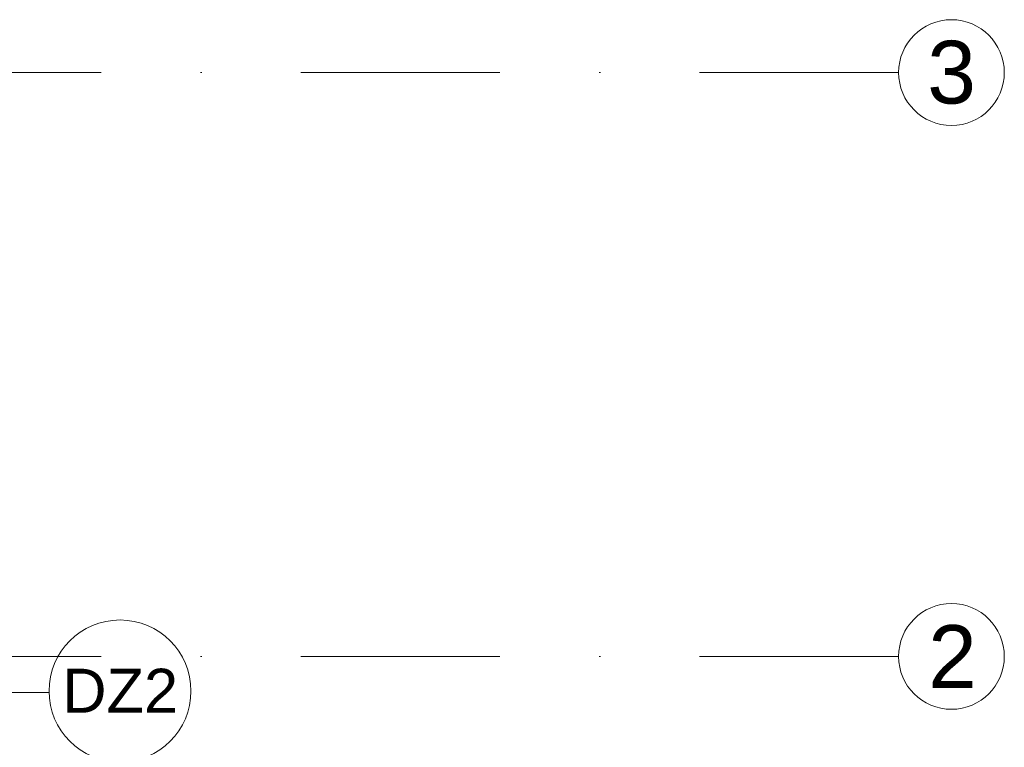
# Model space of a CAD drawing. Header units: metres. Extents: x 10441 to 19716, y -6570 to 1447.
# Tile 47 of 50: x 18159 to 18473, y -3837 to -3605. Entities that reach past the tile are written whole.
import ezdxf
from ezdxf.enums import TextEntityAlignment as Align

# ---------------------------------------------------------------- set-up
doc = ezdxf.new("R2010")
doc.units = ezdxf.units.M
doc.header["$MEASUREMENT"] = 0
doc.linetypes.add('DASHDOT', pattern=[25.4, 12.7, -6.35, 0, -6.35])
for name, color, linetype, lineweight in [('#elektryczne', 8, 'Continuous', 20), ('A_OSIE', 8, 'Continuous', 13), ('A_OZACZENIE DRZWI', 8, 'Continuous', 13), ('A_OZNACZENIA OKIEN', 8, 'Continuous', 13), ('A_WYMIARY WEWNETRZNE', 8, 'Continuous', 18)]:
    doc.layers.add(name, color=color, linetype=linetype, lineweight=lineweight)
doc.styles.add('ARIAL', font='arial.ttf')
doc.styles.add('m1_romans', font='romans.shx', dxfattribs={"width": 0.8})

# ---------------------------------------------------------------- blocks, each defined once
blk = doc.blocks.new('podkład')
at = {"layer": 'A_OSIE', "color": 8, "linetype": 'DASHDOT', "ltscale": 5}
for p, q in [((14256.99, -1377.2), (10108.73, -1377.2)), ((14256.99, -1563.2), (11798.79, -1563.2))]:
    blk.add_line(p, q, dxfattribs=at)
at = {"layer": 'A_OSIE', "color": 8, "linetype": 'Continuous', "ltscale": 5}
for centre in [(14273.84, -1377.2), (14273.84, -1563.2)]:
    blk.add_circle(centre, 16.85, dxfattribs=at)
at = {"layer": 'A_OZNACZENIA OKIEN', "color": 8}
blk.add_line((13986.13, -1574.7), (13847.62, -1574.7), dxfattribs=at)
at = {"layer": 'A_WYMIARY WEWNETRZNE', "color": 8, "linetype": 'Continuous'}
blk.add_circle((14008.75, -1574.22), 22.63, dxfattribs=at)
at = {"layer": 'A_OSIE', "color": 8, "linetype": 'Continuous', "lineweight": 18, "style": 'ARIAL'}
for s, p in [('3', (14266.12, -1387.06)), ('2', (14266.4, -1573.24))]:
    blk.add_text(s, height=20, dxfattribs=at).set_placement(p)
at = {"layer": 'A_OZACZENIE DRZWI', "color": 8, "ltscale": 0.1, "style": 'm1_romans', "width": 0.8}
for rotation, p in [(98.4861, (12735.07, -773.13)), (360, (12573.8, -1012.7)), (90, (11565.29, -1150.14)), (90, (11872.29, -1150.14)), (90, (12230.03, -1245.64)), (90, (12385.87, -1249.44)), (90, (11565.29, -1370.89)), (90, (11872.29, -1370.89)), (90, (12230.03, -1370.89)), (90, (12389.3, -1370.89)), (90, (11748.79, -1556.15)), (90, (11986.6, -1556.15)), (90, (12389.3, -1556.15)), (360, (12235.05, -1664.2)), (360, (12235.05, -1880.2)), (90, (11745.78, -2001.94))]:
    blk.add_attdef('SZEROKOSC', text='', height=10, rotation=rotation, dxfattribs=at).set_placement(p, align=Align.BOTTOM_CENTER)
for rotation, p in [(98.4861, (12738.56, -773.47)), (360, (12572.95, -1016.09)), (90, (11568.68, -1150.99)), (90, (11875.68, -1150.99)), (90, (12233.42, -1246.49)), (90, (12389.27, -1250.29)), (90, (11568.68, -1371.74)), (90, (11875.68, -1371.74)), (90, (12233.42, -1371.74)), (90, (12392.69, -1371.74)), (90, (11752.19, -1557)), (90, (11990, -1557)), (90, (12392.69, -1557)), (360, (12234.2, -1667.59)), (360, (12234.2, -1883.59)), (90, (11749.18, -2002.79))]:
    blk.add_attdef('WYSOKOSC', text='', height=10, rotation=rotation, dxfattribs=at).set_placement(p, align=Align.TOP_CENTER)
at = {"layer": 'A_OZNACZENIA OKIEN', "color": 8, "linetype": 'Continuous', "lineweight": 18, "style": 'ARIAL'}
blk.add_text('DZ2', height=14, dxfattribs=at).set_placement((13990.33, -1581.12))
at = {"layer": 'A_OZNACZENIA OKIEN', "color": 8, "ltscale": 0.1, "style": 'm1_romans', "width": 0.8}
for rotation, p in [(278.8676, (13373.71, -593.04)), (278.8676, (12983.87, -650.74)), (278.8676, (12445.73, -730.4)), (278.8676, (12224.15, -763.19)), (0, (14017.48, -900.03)), (278.8676, (11021.54, -941.2)), (278.8676, (10640.69, -997.57)), (0, (14017.48, -1574.7)), (90, (10819.6, -2080.7)), (90, (11204.6, -2080.7)), (90, (11970.6, -2080.7)), (90, (13175.8, -2080.7)), (90, (13539.8, -2080.7))]:
    blk.add_attdef('SZEROKOSC', text='', height=10, rotation=rotation, dxfattribs=at).set_placement(p, align=Align.BOTTOM_CENTER)
for rotation, p in [(278.8676, (13403.28, -587.56)), (278.8676, (13013.44, -645.27)), (278.8676, (12475.3, -724.92)), (278.8676, (12253.72, -757.72)), (0, (14011.09, -903.42)), (278.8676, (11051.11, -935.72)), (278.8676, (10670.26, -992.09)), (0, (14011.09, -1578.09)), (90, (10823, -2081.55)), (90, (11208, -2081.55)), (90, (11974, -2081.55)), (90, (13179.19, -2081.55)), (90, (13543.19, -2081.55))]:
    blk.add_attdef('WYSOKOSC', text='', height=10, rotation=rotation, dxfattribs=at).set_placement(p, align=Align.TOP_CENTER)

msp = doc.modelspace()

# ---------------------------------------------------------------- block references
at = {"layer": '#elektryczne', "color": 8, "linetype": 'Continuous', "lineweight": 18}
msp.add_blockref('podkład', (4182.37, -2244.78), dxfattribs=at)

doc.saveas('drawing.dxf')
